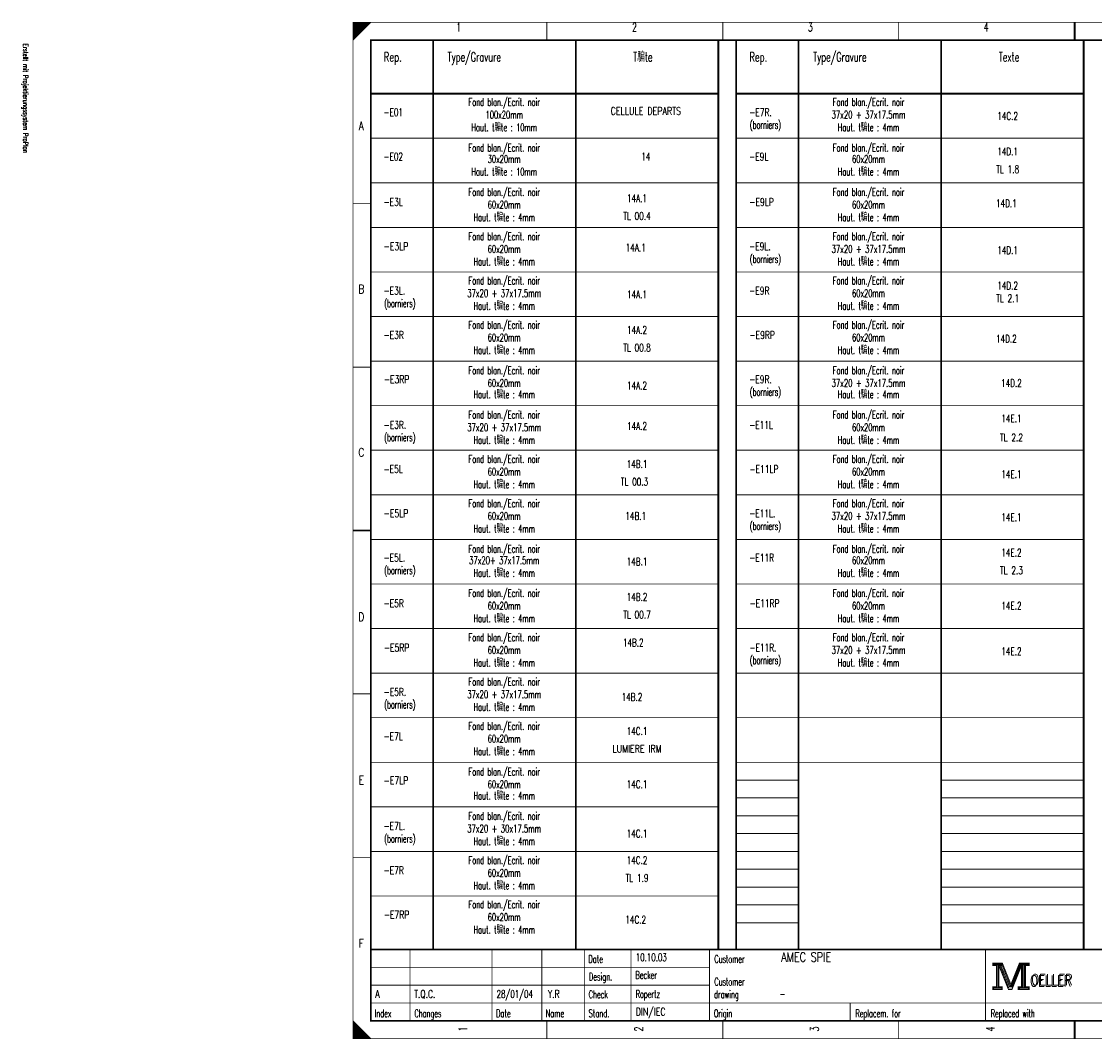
# Model space of a CAD drawing. Header units: centimetres. Extents: x 0 to 491, y -1040 to 69.
# Tile 121 of 181: x 341 to 371, y -600 to -571. Entities that reach past the tile are written whole.
import ezdxf
from ezdxf.enums import TextEntityAlignment as Align

# ---------------------------------------------------------------- set-up
doc = ezdxf.new("R2010")
doc.units = ezdxf.units.CM
doc.header["$MEASUREMENT"] = 0
doc.layers.get('0').update_dxf_attribs({"color": 9, "linetype": 'CONTINUOUS'})
doc.styles.get("Standard").update_dxf_attribs({"font": 'romans.shx', "bigfont": 'TXT.shx'})

msp = doc.modelspace()

# ---------------------------------------------------------------- linework, layer by layer
at = {"color": 0, "const_width": 0.025, "flags": 128}
for points in [[(350, -585.75), (350, -571.5), (390.5, -571.5), (390.5, -600), (350, -600), (350, -585.75)], [(350, -571.5), (350.5, -571.5), (350, -572), (350, -571.5)], [(350.025, -571.5), (350.025, -571.975), (350.05, -571.95), (350.05, -571.5), (350.075, -571.5), (350.075, -571.925), (350.1, -571.9), (350.1, -571.5), (350.125, -571.5), (350.125, -571.875), (350.15, -571.85), (350.15, -571.5), (350.175, -571.5), (350.175, -571.825), (350.2, -571.8)], [(350.2, -571.8), (350.2, -571.5), (350.225, -571.5), (350.225, -571.775), (350.25, -571.75), (350.25, -571.5), (350.275, -571.5), (350.275, -571.725), (350.3, -571.7), (350.3, -571.5), (350.325, -571.5), (350.325, -571.675), (350.35, -571.65), (350.35, -571.5), (350.375, -571.5)], [(350.375, -571.5), (350.375, -571.625), (350.4, -571.6), (350.4, -571.5), (350.425, -571.5), (350.425, -571.575), (350.45, -571.55), (350.45, -571.5), (350.475, -571.5), (350.475, -571.525)], [(367.95, -597.88), (367.95, -597.95), (368.05, -597.95), (368.05, -598.55), (367.95, -598.55), (367.95, -598.62), (368.22, -598.62), (368.22, -598.55), (368.12, -598.55), (368.12, -597.95), (368.22, -597.95), (368.22, -597.88), (367.95, -597.88)], [(368.07, -597.93), (368.07, -598.57), (368.1, -598.57), (368.1, -597.93)], [(368.12, -597.95), (368.39, -598.62), (368.49, -598.62), (368.76, -597.95)], [(368.18, -597.95), (368.42, -598.54), (368.46, -598.54)], [(368.22, -597.88), (368.46, -598.48), (368.7, -597.88)], [(368.22, -597.95), (368.44, -598.51), (368.47, -598.51)], [(368.46, -598.58), (368.49, -598.58), (368.74, -597.95)], [(368.46, -598.54), (368.48, -598.54), (368.72, -597.95)], [(368.76, -597.95), (368.76, -598.55), (368.66, -598.55), (368.66, -598.62), (368.71, -598.62)], [(368.7, -597.88), (368.7, -597.95), (368.8, -597.95), (368.8, -598.55), (368.7, -598.55), (368.7, -598.62), (368.97, -598.62), (368.97, -598.55), (368.87, -598.55), (368.87, -597.95), (368.97, -597.95), (368.97, -597.88), (368.7, -597.88)], [(368.78, -597.93), (368.78, -598.57), (368.83, -598.57), (368.83, -597.93), (368.85, -597.93), (368.85, -598.57)], [(350, -599.5), (350, -600), (350.5, -600), (350, -599.5), (350.025, -599.525), (350.025, -600), (350.05, -600), (350.05, -599.55), (350.075, -599.575), (350.075, -600), (350.1, -600), (350.1, -599.6), (350.125, -599.625), (350.125, -600), (350.15, -600)], [(350.15, -600), (350.15, -599.65), (350.175, -599.675), (350.175, -600), (350.2, -600), (350.2, -599.7), (350.225, -599.725), (350.225, -600), (350.25, -600), (350.25, -599.75), (350.275, -599.775), (350.275, -600), (350.3, -600), (350.3, -599.8), (350.325, -599.825)], [(350.325, -599.825), (350.325, -600), (350.35, -600), (350.35, -599.85), (350.375, -599.875), (350.375, -600), (350.4, -600), (350.4, -599.9), (350.425, -599.925), (350.425, -600), (350.45, -600), (350.45, -599.95), (350.475, -599.975)]]:
    msp.add_lwpolyline(points, dxfattribs=at)
at = {"color": 0, "flags": 128}
for points, const_width in [([(350, -571.5), (390.5, -571.5), (390.5, -600), (350, -600)], 0.025), ([(350.5, -572), (390, -572), (390, -599.5), (350.5, -599.5)], 0.05), ([(350.5, -572), (390, -572), (390, -599.5), (350.5, -599.5)], 0.025), ([(367.97, -597.9), (368.2, -597.9), (368.2, -597.93), (367.97, -597.93)], 0.025), ([(368.72, -597.9), (368.95, -597.9), (368.95, -597.93), (368.72, -597.93)], 0.025), ([(367.97, -598.57), (368.2, -598.57), (368.2, -598.6), (367.97, -598.6)], 0.025), ([(368.68, -598.57), (368.95, -598.57), (368.95, -598.6), (368.68, -598.6)], 0.025)]:
    msp.add_lwpolyline(points, close=True, dxfattribs=dict(at, const_width=const_width))
at = {"color": 0}
for points, const_width in [([(355.438, -571.5), (355.438, -572)], 0.025), ([(360.375, -571.5), (360.375, -572)], 0.025), ([(365.312, -571.5), (365.312, -572)], 0.025), ([(370.25, -572), (370.25, -571.5)], 0.05), ([(370.25, -571.5), (370.25, -572)], 0.025), ([(352.25, -572), (352.25, -597.5)], 0.05), ([(356.25, -572), (356.25, -597.5)], 0.05), ([(360.25, -572), (360.25, -597.5)], 0.05), ([(360.75, -572), (360.75, -597.5)], 0.05), ([(362.5, -572), (362.5, -597.5)], 0.05), ([(366.5, -572), (366.5, -597.5)], 0.05), ([(370.5, -572), (370.5, -597.5)], 0.05), ([(350.5, -573.5), (360.25, -573.5)], 0.05), ([(360.75, -573.5), (370.5, -573.5)], 0.05), ([(350.5, -574.75), (360.25, -574.75)], 0.025), ([(360.75, -574.75), (370.5, -574.75)], 0.025), ([(350.5, -576), (360.25, -576)], 0.025), ([(360.75, -576), (370.5, -576)], 0.025), ([(350, -576.583), (350.5, -576.583)], 0.025), ([(350.5, -577.25), (360.25, -577.25)], 0.025), ([(360.75, -577.25), (370.5, -577.25)], 0.025), ([(350.5, -578.5), (360.25, -578.5)], 0.025), ([(360.75, -578.5), (370.5, -578.5)], 0.025), ([(350.5, -579.75), (360.25, -579.75)], 0.025), ([(360.75, -579.75), (370.5, -579.75)], 0.025), ([(350.5, -581), (360.25, -581)], 0.025), ([(360.75, -581), (370.5, -581)], 0.025), ([(350, -581.167), (350.5, -581.167)], 0.025), ([(350.5, -582.25), (360.25, -582.25)], 0.025), ([(360.75, -582.25), (370.5, -582.25)], 0.025), ([(350.5, -583.5), (360.25, -583.5)], 0.025), ([(360.75, -583.5), (370.5, -583.5)], 0.025), ([(350.5, -584.75), (360.25, -584.75)], 0.025), ([(360.75, -584.75), (370.5, -584.75)], 0.025), ([(350.5, -585.75), (350, -585.75)], 0.05), ([(350, -585.75), (350.5, -585.75)], 0.025), ([(350.5, -586), (360.25, -586)], 0.025), ([(360.75, -586), (370.5, -586)], 0.025), ([(350.5, -587.25), (360.25, -587.25)], 0.025), ([(360.75, -587.25), (370.5, -587.25)], 0.025), ([(350.5, -588.5), (360.25, -588.5)], 0.025), ([(360.75, -588.5), (370.5, -588.5)], 0.025), ([(350.5, -589.75), (360.25, -589.75)], 0.025), ([(360.75, -589.75), (370.5, -589.75)], 0.025), ([(350, -590.333), (350.5, -590.333)], 0.025), ([(350.5, -591), (360.25, -591)], 0.025), ([(360.75, -591), (370.5, -591)], 0.025), ([(350.5, -592.25), (360.25, -592.25)], 0.025), ([(360.75, -592.25), (370.5, -592.25)], 0.025), ([(360.75, -592.75), (362.5, -592.75)], 0.025), ([(366.5, -592.75), (370.5, -592.75)], 0.025), ([(360.75, -593.25), (362.5, -593.25)], 0.025), ([(366.5, -593.25), (370.5, -593.25)], 0.025), ([(350.5, -593.5), (360.25, -593.5)], 0.025), ([(360.75, -593.75), (362.5, -593.75)], 0.025), ([(366.5, -593.75), (370.5, -593.75)], 0.025), ([(360.75, -594.25), (362.5, -594.25)], 0.025), ([(366.5, -594.25), (370.5, -594.25)], 0.025), ([(350, -594.917), (350.5, -594.917)], 0.025), ([(350.5, -594.75), (360.25, -594.75)], 0.025), ([(360.75, -594.75), (362.5, -594.75)], 0.025), ([(366.5, -594.75), (370.5, -594.75)], 0.025), ([(360.75, -595.25), (362.5, -595.25)], 0.025), ([(366.5, -595.25), (370.5, -595.25)], 0.025), ([(360.75, -595.75), (362.5, -595.75)], 0.025), ([(366.5, -595.75), (370.5, -595.75)], 0.025), ([(350.5, -596), (360.25, -596)], 0.025), ([(360.75, -596.25), (362.5, -596.25)], 0.025), ([(366.5, -596.25), (370.5, -596.25)], 0.025), ([(360.75, -596.75), (362.5, -596.75)], 0.025), ([(366.5, -596.75), (370.5, -596.75)], 0.025), ([(390, -597.5), (350.5, -597.5)], 0.05), ([(351.6, -599.5), (351.6, -597.5)], 0.025), ([(353.9, -599.5), (353.9, -597.5)], 0.025), ([(355.3, -599.5), (355.3, -597.5)], 0.025), ([(356.5, -597.5), (356.5, -599.5)], 0.025), ([(357.8, -597.5), (357.8, -599.5)], 0.025), ([(360, -597.5), (360, -599.5)], 0.025), ([(367.75, -597.5), (367.75, -599.5)], 0.025), ([(368.15, -597.95), (368.4, -598.58)], 0.025), ([(368.47, -598.51), (368.7, -597.94)], 0.025), ([(350.5, -598), (360, -598)], 0.025), ([(350.5, -598.5), (360, -598.5)], 0.025), ([(368.4, -598.58), (368.46, -598.58)], 0.025), ([(350.5, -599), (372, -599)], 0.025), ([(363.95, -599), (363.95, -599.5)], 0.025), ([(355.438, -600), (355.438, -599.5)], 0.025), ([(360.375, -600), (360.375, -599.5)], 0.025), ([(365.312, -600), (365.312, -599.5)], 0.025), ([(370.25, -599.5), (370.25, -600)], 0.05), ([(370.25, -600), (370.25, -599.5)], 0.025), ([(350.475, -600), (350.475, -599.975)], 0.025)]:
    msp.add_lwpolyline(points, dxfattribs=dict(at, const_width=const_width))

# ---------------------------------------------------------------- texts
for s, height, width, p in [('1', 0.238, 0.672, (352.965, -571.514)), ('2', 0.238, 0.672, (357.899, -571.514)), ('3', 0.238, 0.672, (362.832, -571.514)), ('4', 0.238, 0.672, (367.766, -571.514)), ('Fond blan./Ecrit. noir', 0.21431, 0.636364, (354.243, -573.63)), ('Fond blan./Ecrit. noir', 0.21431, 0.636364, (364.465, -573.63)), ('100x20mm', 0.2143, 0.645, (354.243, -573.984)), ('CELLULE DEPARTS', 0.21431, 0.755733, (358.218, -573.878)), ('37x20 + 37x17.5mm', 0.21431, 0.660706, (364.465, -573.984)), ('14C.2', 0.2143, 0.6944, (368.369, -574.02)), ('A', 0.238, 0.76, (350.233, -574.283)), ('Haut. t騙te : 10mm', 0.21431, 0.643556, (354.243, -574.339)), ('Haut. t騙te : 4mm', 0.21431, 0.641882, (364.465, -574.339)), ('Fond blan./Ecrit. noir', 0.21431, 0.636364, (354.243, -574.907)), ('Fond blan./Ecrit. noir', 0.21431, 0.636364, (364.465, -574.907)), ('14D.1', 0.2143, 0.6944, (368.369, -575.014)), ('30x20mm', 0.2143, 0.641143, (354.243, -575.227)), ('14', 0.2143, 0.672, (358.218, -575.156)), ('60x20mm', 0.2143, 0.641143, (364.465, -575.227)), ('Haut. t騙te : 10mm', 0.21431, 0.643556, (354.243, -575.582)), ('Haut. t騙te : 4mm', 0.21431, 0.641882, (364.465, -575.582)), ('TL 1.8', 0.2143, 0.709333, (368.369, -575.511)), ('Fond blan./Ecrit. noir', 0.21431, 0.636364, (354.243, -576.149)), ('Fond blan./Ecrit. noir', 0.21431, 0.636364, (364.465, -576.149)), ('60x20mm', 0.2143, 0.641143, (354.243, -576.504)), ('14A.1', 0.2143, 0.6944, (357.97, -576.327)), ('60x20mm', 0.2143, 0.641143, (364.465, -576.504)), ('14D.1', 0.2143, 0.6944, (368.333, -576.469)), ('Haut. t騙te : 4mm', 0.21431, 0.641882, (354.243, -576.859)), ('TL 00.4', 0.2143, 0.704, (357.97, -576.824)), ('Haut. t騙te : 4mm', 0.21431, 0.641882, (364.465, -576.859)), ('Fond blan./Ecrit. noir', 0.21431, 0.636364, (354.243, -577.392)), ('Fond blan./Ecrit. noir', 0.21431, 0.636364, (364.465, -577.392)), ('60x20mm', 0.2143, 0.641143, (354.243, -577.747)), ('14A.1', 0.2143, 0.6944, (357.934, -577.711)), ('37x20 + 37x17.5mm', 0.21431, 0.660706, (364.465, -577.747)), ('14D.1', 0.2143, 0.6944, (368.369, -577.782)), ('Haut. t騙te : 4mm', 0.21431, 0.641882, (354.243, -578.101)), ('Haut. t騙te : 4mm', 0.21431, 0.641882, (364.465, -578.101)), ('Fond blan./Ecrit. noir', 0.21431, 0.636364, (354.243, -578.634)), ('Fond blan./Ecrit. noir', 0.21431, 0.636364, (364.465, -578.634)), ('B', 0.238, 0.76, (350.233, -578.861)), ('14D.2', 0.2143, 0.6944, (368.369, -578.776)), ('37x20 + 37x17.5mm', 0.21431, 0.660706, (354.243, -578.989)), ('14A.1', 0.2143, 0.6944, (357.97, -579.024)), ('60x20mm', 0.2143, 0.641143, (364.465, -578.989)), ('TL 2.1', 0.2143, 0.709333, (368.369, -579.131)), ('Haut. t騙te : 4mm', 0.21431, 0.641882, (354.243, -579.344)), ('Haut. t騙te : 4mm', 0.21431, 0.641882, (364.465, -579.344)), ('Fond blan./Ecrit. noir', 0.21431, 0.636364, (354.243, -579.876)), ('Fond blan./Ecrit. noir', 0.21431, 0.636364, (364.465, -579.876)), ('14A.2', 0.2143, 0.6944, (357.97, -580.018)), ('14A.2', 0.2143, 0.6944, (357.97, -580.018)), ('60x20mm', 0.2143, 0.641143, (354.243, -580.231)), ('60x20mm', 0.2143, 0.641143, (364.465, -580.231)), ('14D.2', 0.2143, 0.6944, (368.333, -580.267)), ('Haut. t騙te : 4mm', 0.21431, 0.641882, (354.243, -580.586)), ('TL 00.8', 0.2143, 0.704, (357.97, -580.515)), ('Haut. t騙te : 4mm', 0.21431, 0.641882, (364.465, -580.586)), ('Fond blan./Ecrit. noir', 0.21431, 0.636364, (354.243, -581.154)), ('Fond blan./Ecrit. noir', 0.21431, 0.636364, (364.465, -581.154)), ('60x20mm', 0.2143, 0.641143, (354.243, -581.509)), ('14A.2', 0.2143, 0.6944, (357.97, -581.58)), ('37x20 + 37x17.5mm', 0.21431, 0.660706, (364.465, -581.509)), ('14D.2', 0.2143, 0.6944, (368.475, -581.509)), ('Haut. t騙te : 4mm', 0.21431, 0.641882, (354.243, -581.828)), ('Haut. t騙te : 4mm', 0.21431, 0.641882, (364.465, -581.828)), ('Fond blan./Ecrit. noir', 0.21431, 0.636364, (354.243, -582.396)), ('Fond blan./Ecrit. noir', 0.21431, 0.636364, (364.465, -582.396)), ('14E.1', 0.2143, 0.6944, (368.475, -582.502)), ('37x20 + 37x17.5mm', 0.21431, 0.660706, (354.243, -582.751)), ('14A.2', 0.2143, 0.6944, (357.97, -582.715)), ('60x20mm', 0.2143, 0.641143, (364.465, -582.751)), ('Haut. t騙te : 4mm', 0.21431, 0.641882, (354.243, -583.106)), ('Haut. t騙te : 4mm', 0.21431, 0.641882, (364.465, -583.106)), ('TL 2.2', 0.2143, 0.709333, (368.475, -583.035)), ('C', 0.238, 0.76, (350.233, -583.439)), ('Fond blan./Ecrit. noir', 0.21431, 0.636364, (354.243, -583.638)), ('14B.1', 0.2143, 0.6944, (357.97, -583.78)), ('Fond blan./Ecrit. noir', 0.21431, 0.636364, (364.465, -583.638)), ('60x20mm', 0.2143, 0.641143, (354.243, -583.993)), ('60x20mm', 0.2143, 0.641143, (364.465, -583.993)), ('14E.1', 0.2143, 0.6944, (368.475, -584.064)), ('Haut. t騙te : 4mm', 0.21431, 0.641882, (354.243, -584.348)), ('TL 00.3', 0.2143, 0.704, (357.899, -584.277)), ('Haut. t騙te : 4mm', 0.21431, 0.641882, (364.465, -584.348)), ('Fond blan./Ecrit. noir', 0.21431, 0.636364, (354.243, -584.88)), ('Fond blan./Ecrit. noir', 0.21431, 0.636364, (364.465, -584.88)), ('60x20mm', 0.2143, 0.641143, (354.243, -585.235)), ('14B.1', 0.2143, 0.6944, (357.934, -585.235)), ('37x20 + 37x17.5mm', 0.21431, 0.660706, (364.465, -585.235)), ('14E.1', 0.2143, 0.6944, (368.475, -585.271)), ('Haut. t騙te : 4mm', 0.21431, 0.641882, (354.243, -585.59)), ('Haut. t騙te : 4mm', 0.21431, 0.641882, (364.465, -585.59)), ('Fond blan./Ecrit. noir', 0.21431, 0.636364, (354.243, -586.158)), ('Fond blan./Ecrit. noir', 0.21431, 0.636364, (364.465, -586.158)), ('37x20+ 37x17.5mm', 0.21431, 0.6585, (354.243, -586.478)), ('60x20mm', 0.2143, 0.641143, (364.465, -586.478)), ('14E.2', 0.2143, 0.6944, (368.475, -586.265)), ('14B.1', 0.2143, 0.6944, (357.97, -586.513)), ('TL 2.3', 0.2143, 0.709333, (368.475, -586.762)), ('Haut. t騙te : 4mm', 0.21431, 0.641882, (354.243, -586.833)), ('Haut. t騙te : 4mm', 0.21431, 0.641882, (364.465, -586.833)), ('Fond blan./Ecrit. noir', 0.21431, 0.636364, (354.243, -587.4)), ('Fond blan./Ecrit. noir', 0.21431, 0.636364, (364.465, -587.4)), ('14B.2', 0.2143, 0.6944, (357.97, -587.507)), ('60x20mm', 0.2143, 0.641143, (354.243, -587.755)), ('TL 00.7', 0.2143, 0.704, (357.97, -588.004)), ('60x20mm', 0.2143, 0.641143, (364.465, -587.755)), ('14E.2', 0.2143, 0.6944, (368.475, -587.755)), ('D', 0.238, 0.76, (350.233, -588.053)), ('Haut. t騙te : 4mm', 0.21431, 0.641882, (354.243, -588.11)), ('Haut. t騙te : 4mm', 0.21431, 0.641882, (364.465, -588.11)), ('Fond blan./Ecrit. noir', 0.21431, 0.636364, (354.243, -588.643)), ('14B.2', 0.2143, 0.6944, (357.863, -588.785)), ('Fond blan./Ecrit. noir', 0.21431, 0.636364, (364.465, -588.643)), ('60x20mm', 0.2143, 0.641143, (354.243, -588.998)), ('37x20 + 37x17.5mm', 0.21431, 0.660706, (364.465, -588.998)), ('14E.2', 0.2143, 0.6944, (368.475, -589.033)), ('Haut. t騙te : 4mm', 0.21431, 0.641882, (354.243, -589.352)), ('Haut. t騙te : 4mm', 0.21431, 0.641882, (364.465, -589.352)), ('Fond blan./Ecrit. noir', 0.21431, 0.636364, (354.243, -589.885)), ('37x20 + 37x17.5mm', 0.21431, 0.660706, (354.243, -590.24)), ('14B.2', 0.2143, 0.6944, (357.828, -590.311)), ('Haut. t騙te : 4mm', 0.21431, 0.641882, (354.243, -590.595)), ('Fond blan./Ecrit. noir', 0.21431, 0.636364, (354.243, -591.127)), ('14C.1', 0.2143, 0.6944, (357.97, -591.269)), ('60x20mm', 0.2143, 0.641143, (354.243, -591.482)), ('Haut. t騙te : 4mm', 0.21431, 0.641882, (354.243, -591.837)), ('LUMIERE IRM', 0.21431, 0.754182, (357.97, -591.766)), ('Fond blan./Ecrit. noir', 0.21431, 0.636364, (354.243, -592.405)), ('E', 0.238, 0.76, (350.233, -592.632)), ('60x20mm', 0.2143, 0.641143, (354.243, -592.76)), ('14C.1', 0.2143, 0.6944, (357.97, -592.76)), ('Haut. t騙te : 4mm', 0.21431, 0.641882, (354.243, -593.079)), ('Fond blan./Ecrit. noir', 0.21431, 0.636364, (354.243, -593.647)), ('37x20 + 30x17.5mm', 0.21431, 0.660706, (354.243, -594.002)), ('Haut. t騙te : 4mm', 0.21431, 0.641882, (354.243, -594.357)), ('14C.1', 0.2143, 0.6944, (357.97, -594.144)), ('Fond blan./Ecrit. noir', 0.21431, 0.636364, (354.243, -594.889)), ('14C.2', 0.2143, 0.6944, (357.97, -594.889)), ('60x20mm', 0.2143, 0.641143, (354.243, -595.244)), ('TL 1.9', 0.2143, 0.709333, (357.97, -595.386)), ('Haut. t騙te : 4mm', 0.21431, 0.641882, (354.243, -595.599)), ('Fond blan./Ecrit. noir', 0.21431, 0.636364, (354.243, -596.131)), ('60x20mm', 0.2143, 0.641143, (354.243, -596.486)), ('14C.2', 0.2143, 0.6944, (357.934, -596.557)), ('Haut. t騙te : 4mm', 0.21431, 0.641882, (354.243, -596.841)), ('F', 0.238, 0.76, (350.233, -597.21))]:
    msp.add_text(s, height=height, dxfattribs=dict(at, width=width)).set_placement(p, align=Align.TOP_CENTER)
at = {"color": 0, "width": 0.622634}
msp.add_text('Erstellt mit Projektierungssystem ProPlan', height=0.14288, rotation=270, dxfattribs=at).set_placement((340.702, -572.094), align=Align.BOTTOM_LEFT)
at = {"color": 0}
for s, height, width, p in [('Rep.', 0.2619, 0.664, (350.863, -572.338)), ('Type/Gravure', 0.26194, 0.634667, (352.655, -572.338)), ('T騙te', 0.2619, 0.632, (357.861, -572.338)), ('Rep.', 0.2619, 0.664, (361.12, -572.338)), ('Type/Gravure', 0.26194, 0.634667, (362.912, -572.338)), ('Texte', 0.2619, 0.632, (368.119, -572.338)), ('-E01', 0.2143, 0.7, (350.856, -573.913)), ('-E7R.', 0.2143, 0.7168, (361.118, -573.913)), ('(borniers)', 0.2143, 0.6192, (361.135, -574.268)), ('-E02', 0.2143, 0.7, (350.856, -575.156)), ('-E9L', 0.2143, 0.722, (361.113, -575.156)), ('-E3L', 0.2143, 0.722, (350.856, -576.433)), ('-E9LP', 0.2143, 0.7296, (361.119, -576.433)), ('-E3LP', 0.2143, 0.7296, (350.862, -577.676)), ('-E9L.', 0.2143, 0.7168, (361.115, -577.676)), ('(borniers)', 0.2143, 0.6192, (361.135, -578.031)), ('-E3L.', 0.2143, 0.7168, (350.858, -578.918)), ('-E9R', 0.2143, 0.722, (361.115, -578.918)), ('(borniers)', 0.2143, 0.6192, (350.878, -579.273)), ('-E3R', 0.2143, 0.722, (350.858, -580.16)), ('-E9RP', 0.2143, 0.7296, (361.122, -580.16)), ('-E3RP', 0.2143, 0.7296, (350.864, -581.402)), ('-E9R.', 0.2143, 0.7168, (361.118, -581.402)), ('(borniers)', 0.2143, 0.6192, (361.135, -581.757)), ('-E3R.', 0.2143, 0.7168, (350.861, -582.68)), ('-E11L', 0.2143, 0.712, (361.118, -582.68)), ('(borniers)', 0.2143, 0.6192, (350.878, -583.035)), ('-E5L', 0.2143, 0.722, (350.856, -583.922)), ('-E11LP', 0.2143, 0.72, (361.124, -583.922)), ('-E5LP', 0.2143, 0.7296, (350.862, -585.164)), ('-E11L.', 0.2143, 0.709333, (361.12, -585.164)), ('(borniers)', 0.2143, 0.6192, (361.135, -585.519)), ('-E5L.', 0.2143, 0.7168, (350.858, -586.407)), ('-E11R', 0.2143, 0.712, (361.12, -586.407)), ('(borniers)', 0.2143, 0.6192, (350.878, -586.762)), ('-E5R', 0.2143, 0.722, (350.858, -587.684)), ('-E11RP', 0.2143, 0.72, (361.127, -587.684)), ('-E5RP', 0.2143, 0.7296, (350.864, -588.927)), ('-E11R.', 0.2143, 0.709333, (361.123, -588.927)), ('(borniers)', 0.2143, 0.6192, (361.135, -589.281)), ('-E5R.', 0.2143, 0.7168, (350.861, -590.169)), ('(borniers)', 0.2143, 0.6192, (350.878, -590.524)), ('-E7L', 0.2143, 0.722, (350.856, -591.411)), ('-E7LP', 0.2143, 0.7296, (350.862, -592.653)), ('-E7L.', 0.2143, 0.7168, (350.858, -593.931)), ('(borniers)', 0.2143, 0.6192, (350.878, -594.286)), ('-E7R', 0.2143, 0.722, (350.858, -595.173)), ('-E7RP', 0.2143, 0.7296, (350.864, -596.415)), ('Date', 0.2143, 0.64, (356.605, -597.658)), ('Customer', 0.2143, 0.62, (360.14, -597.658)), ('Design.', 0.2143, 0.636571, (356.619, -598.154)), ('OELLER', 0.3096, 0.76, (368.996, -598.225)), ('OELLER', 0.3096, 0.76, (368.996, -598.225)), ('OELLER', 0.3096, 0.76, (369.032, -598.19)), ('Customer', 0.2143, 0.62, (360.14, -598.296)), ('Check', 0.2143, 0.632, (356.612, -598.651)), ('drawing', 0.2143, 0.6, (360.133, -598.651)), ('Index', 0.2143, 0.632, (350.609, -599.184)), ('Changes', 0.2143, 0.622857, (351.726, -599.184)), ('Date', 0.2143, 0.64, (354.015, -599.184)), ('Name', 0.2143, 0.64, (355.404, -599.184)), ('Stand.', 0.2143, 0.642667, (356.612, -599.184)), ('Origin', 0.2143, 0.626667, (360.127, -599.184)), ('Replacem. for', 0.21431, 0.627077, (364.097, -599.184)), ('Replaced with', 0.21431, 0.619692, (367.895, -599.184))]:
    msp.add_text(s, height=height, dxfattribs=dict(at, width=width)).set_placement(p, align=Align.TOP_LEFT)
for s, height, width, p in [('10.10.03', 0.2143, 0.678, (357.934, -597.892)), ('AMEC SPIE', 0.2619, 0.752889, (362.016, -597.923)), ('Becker', 0.2143, 0.626667, (357.927, -598.389)), ('A', 0.214, 0.76, (350.621, -598.921)), ('T.Q.C.', 0.2143, 0.728, (351.716, -598.921)), ('28/01/04', 0.2143, 0.678, (354.029, -598.921)), ('Y.R', 0.2143, 0.738667, (355.467, -598.921)), ('Ropertz', 0.2143, 0.622857, (357.932, -598.921)), ('-', 0.214, 0.696, (361.965, -598.921)), ('DIN/IEC', 0.2143, 0.750857, (357.935, -599.418))]:
    msp.add_text(s, height=height, dxfattribs=dict(at, width=width)).set_placement(p, align=Align.BOTTOM_LEFT)
at = {"color": 0, "width": 0.672}
for s, p in [('1', (352.965, -599.73)), ('2', (357.899, -599.73)), ('3', (362.832, -599.73)), ('4', (367.766, -599.73))]:
    msp.add_text(s, height=0.238, rotation=90, dxfattribs=at).set_placement(p, align=Align.TOP_CENTER)

doc.saveas('drawing.dxf')
